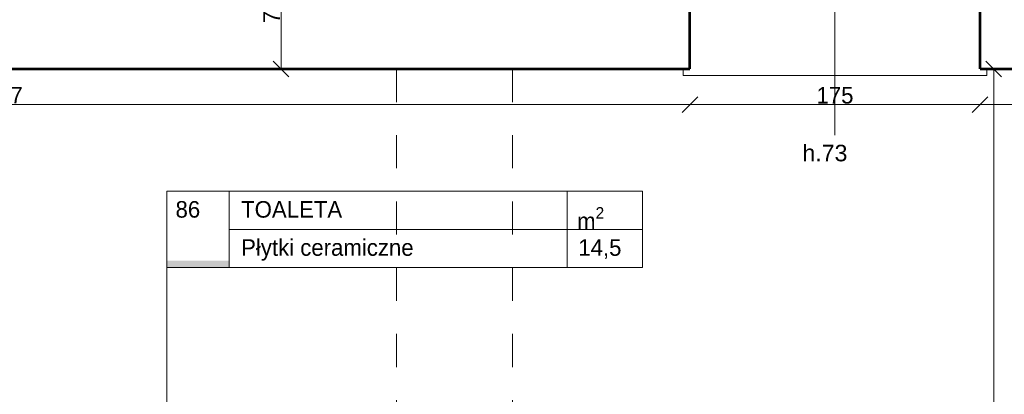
# Model space of a CAD drawing. Header units: inches. Extents: x -21887 to 84279, y -131485 to 67836.
# Tile 142 of 256: x 60708 to 66647, y -16874 to -14612. Entities that reach past the tile are written whole.
import ezdxf

# ---------------------------------------------------------------- set-up
doc = ezdxf.new("R2010")
doc.units = ezdxf.units.IN
doc.header["$MEASUREMENT"] = 0
doc.linetypes.add('Dashed', pattern=[400, 200, -200])
doc.layers.get('0').update_dxf_attribs({"lineweight": 13})
doc.layers.get('Defpoints').update_dxf_attribs({"lineweight": 13})
for name, color, linetype, lineweight in [('AI_MURY', 7, 'Continuous', 53), ('Dimensioning', 7, 'Continuous', 13), ('DRZWI', 7, 'Continuous', 13), ('OPISY TABELKI', 7, 'Continuous', 13), ('PODCIAGI', 7, 'Continuous', 13)]:
    doc.layers.add(name, color=color, linetype=linetype, lineweight=lineweight)
doc.styles.add('GENERATED_STYLE_7', font='txt')
doc.styles.add('GENERATED_STYLE_8', font='txt')
doc.styles.add('GENERATED_STYLE_9', font='txt')
doc.styles.add('Style-Courier New', font='txt')
doc.dimstyles.new('Dimstyle_4', dxfattribs={"dimtxt": 100, "dimasz": 95, "dimexe": 0, "dimexo": 0, "dimgap": 0.09, "dimtad": 1, "dimdec": 0, "dimlfac": 0.1, "dimzin": 0, "dimdsep": 46, "dimlunit": 5, "dimtxsty": 'GENERATED_STYLE_7', "dimblk": 'ARROWHEAD_6', "dimcen": 0.09, "dimclrd": 161, "dimclre": 161, "dimclrt": 7, "dimadec": 0, "dimazin": 0, "dimtfac": 1, "dimtdec": 0, "dimtmove": 0, "dimatfit": 3, "dimfxl": 0, "dimtolj": 1, "dimtzin": 0, "dimarcsym": 0})
doc.dimstyles.new('Dimstyle_5', dxfattribs={"dimtxt": 100, "dimasz": 95, "dimexe": 0.18, "dimexo": 0, "dimgap": 0.09, "dimtad": 1, "dimtih": 1, "dimtoh": 1, "dimdec": 0, "dimlfac": 0.1, "dimzin": 0, "dimdsep": 46, "dimlunit": 5, "dimtxsty": 'GENERATED_STYLE_7', "dimblk": 'ARROWHEAD_6', "dimcen": 0.09, "dimclrd": 161, "dimclre": 161, "dimclrt": 7, "dimadec": 0, "dimazin": 0, "dimtfac": 1, "dimtdec": 0, "dimtmove": 0, "dimatfit": 3, "dimfxl": 0, "dimtolj": 1, "dimtzin": 0, "dimarcsym": 0})

# ---------------------------------------------------------------- blocks, each defined once
blk = doc.blocks.new('ARROWHEAD_6')
at = {"color": 0, "linetype": 'Continuous'}
for p, q in [((0, 0), (-1, 0)), ((-0.5, -0.5), (0.5, 0.5))]:
    blk.add_line(p, q, dxfattribs=at)
blk = doc.blocks.new('*U324')
at = {"layer": 'Defpoints', "color": 0, "linetype": 'Continuous'}
for p in [(66582.8, -14909.3), (67300.5, -14909.3), (67300.5, -36559.3)]:
    blk.add_point(p, dxfattribs=at)
at = {"layer": 'Dimensioning', "color": 161, "linetype": 'Continuous', "lineweight": -2}
for p, q in [((66583, -14909.3), (66582.8, -14909.3)), ((66582.8, -36464.3), (66582.8, -15004.3)), ((66583, -36559.3), (66582.8, -36559.3))]:
    blk.add_line(p, q, dxfattribs=at)
at = {"layer": 'Dimensioning', "color": 161, "linetype": 'Continuous', "lineweight": -2, "xscale": 95, "yscale": 95, "zscale": 95}
for p, rotation in [((66582.8, -14909.3), 90), ((66582.8, -36559.3), 270)]:
    blk.add_blockref('ARROWHEAD_6', p, dxfattribs=dict(at, rotation=rotation))
at = {"layer": 'Dimensioning', "color": 7, "linetype": 'Continuous', "insert": (66526.5, -25734.3), "char_height": 100, "attachment_point": 5, "rotation": 90, "style": 'GENERATED_STYLE_7'}
blk.add_mtext('2165', dxfattribs=at)
blk = doc.blocks.new('*D2265')
at = {"layer": 'Defpoints'}
for p in [(66582.8, -14909.3), (67300.5, -14909.3), (66582.8, -25734.3), (67300.5, -36559.3)]:
    blk.add_point(p, dxfattribs=at)
at = {"layer": 'Dimensioning', "color": 161, "linetype": 'Continuous'}
blk.add_blockref('*U324', (0, 0), dxfattribs=at)
blk = doc.blocks.new('*U1234')
at = {"layer": 'Defpoints', "color": 0, "linetype": 'Continuous'}
for p in [(64750.5, -14644.3), (56480.5, -15124.7), (64750.5, -15124.7)]:
    blk.add_point(p, dxfattribs=at)
at = {"layer": 'Dimensioning', "color": 161, "linetype": 'Continuous', "lineweight": -2}
for p, q in [((56480.5, -15124.7), (56480.5, -15124.5)), ((56575.5, -15124.7), (64655.5, -15124.7)), ((64750.5, -15124.5), (64750.5, -15124.9))]:
    blk.add_line(p, q, dxfattribs=at)
at = {"layer": 'Dimensioning', "color": 161, "linetype": 'Continuous', "lineweight": -2, "xscale": 95, "yscale": 95, "zscale": 95, "rotation": 180}
blk.add_blockref('ARROWHEAD_6', (56480.5, -15124.7), dxfattribs=at)
at = {"layer": 'Dimensioning', "color": 161, "linetype": 'Continuous', "lineweight": -2, "xscale": 95, "yscale": 95, "zscale": 95}
blk.add_blockref('ARROWHEAD_6', (64750.5, -15124.7), dxfattribs=at)
at = {"layer": 'Dimensioning', "color": 7, "linetype": 'Continuous', "insert": (60615.5, -15068.4), "char_height": 100, "attachment_point": 5, "style": 'GENERATED_STYLE_7'}
blk.add_mtext('827', dxfattribs=at)
blk = doc.blocks.new('*D2367')
at = {"layer": 'Defpoints'}
for p in [(64750.5, -14644.3), (56480.5, -15124.7), (60615.5, -15124.7), (64750.5, -15124.7)]:
    blk.add_point(p, dxfattribs=at)
at = {"layer": 'Dimensioning', "color": 161, "linetype": 'Continuous'}
blk.add_blockref('*U1234', (0, 0), dxfattribs=at)
blk = doc.blocks.new('*U1235')
at = {"layer": 'Defpoints', "color": 0, "linetype": 'Continuous'}
for p in [(64750.5, -14644.3), (66500.5, -14698.3), (66500.5, -15124.7)]:
    blk.add_point(p, dxfattribs=at)
at = {"layer": 'Dimensioning', "color": 161, "linetype": 'Continuous', "lineweight": -2}
for p, q in [((64750.5, -15124.5), (64750.5, -15124.9)), ((64845.5, -15124.7), (66405.5, -15124.7)), ((66500.5, -15124.5), (66500.5, -15124.9))]:
    blk.add_line(p, q, dxfattribs=at)
at = {"layer": 'Dimensioning', "color": 161, "linetype": 'Continuous', "lineweight": -2, "xscale": 95, "yscale": 95, "zscale": 95, "rotation": 180}
blk.add_blockref('ARROWHEAD_6', (64750.5, -15124.7), dxfattribs=at)
at = {"layer": 'Dimensioning', "color": 161, "linetype": 'Continuous', "lineweight": -2, "xscale": 95, "yscale": 95, "zscale": 95}
blk.add_blockref('ARROWHEAD_6', (66500.5, -15124.7), dxfattribs=at)
at = {"layer": 'Dimensioning', "color": 7, "linetype": 'Continuous', "insert": (65625.5, -15069), "char_height": 100, "attachment_point": 5, "style": 'GENERATED_STYLE_7'}
blk.add_mtext('175', dxfattribs=at)
blk = doc.blocks.new('*D2368')
at = {"layer": 'Defpoints'}
for p in [(64750.5, -14644.3), (66500.5, -14698.3), (65625.5, -15124.7), (66500.5, -15124.7)]:
    blk.add_point(p, dxfattribs=at)
at = {"layer": 'Dimensioning', "color": 161, "linetype": 'Continuous'}
blk.add_blockref('*U1235', (0, 0), dxfattribs=at)
blk = doc.blocks.new('*U1236')
at = {"layer": 'Defpoints', "color": 0, "linetype": 'Continuous'}
for p in [(66500.5, -14698.3), (67300.5, -14909.3), (67300.5, -15124.7)]:
    blk.add_point(p, dxfattribs=at)
at = {"layer": 'Dimensioning', "color": 161, "linetype": 'Continuous', "lineweight": -2}
for p, q in [((66500.5, -15124.5), (66500.5, -15124.9)), ((66595.5, -15124.7), (67205.5, -15124.7)), ((67300.5, -15124.5), (67300.5, -15124.9))]:
    blk.add_line(p, q, dxfattribs=at)
at = {"layer": 'Dimensioning', "color": 161, "linetype": 'Continuous', "lineweight": -2, "xscale": 95, "yscale": 95, "zscale": 95, "rotation": 180}
blk.add_blockref('ARROWHEAD_6', (66500.5, -15124.7), dxfattribs=at)
at = {"layer": 'Dimensioning', "color": 161, "linetype": 'Continuous', "lineweight": -2, "xscale": 95, "yscale": 95, "zscale": 95}
blk.add_blockref('ARROWHEAD_6', (67300.5, -15124.7), dxfattribs=at)
at = {"layer": 'Dimensioning', "color": 7, "linetype": 'Continuous', "insert": (66900.5, -15068.4), "char_height": 100, "attachment_point": 5, "style": 'GENERATED_STYLE_7'}
blk.add_mtext('80', dxfattribs=at)
blk = doc.blocks.new('*D2369')
at = {"layer": 'Defpoints'}
for p in [(66500.5, -14698.3), (67300.5, -14909.3), (66900.5, -15124.7), (67300.5, -15124.7)]:
    blk.add_point(p, dxfattribs=at)
at = {"layer": 'Dimensioning', "color": 161, "linetype": 'Continuous'}
blk.add_blockref('*U1236', (0, 0), dxfattribs=at)
blk = doc.blocks.new('*U376')
at = {"layer": 'Defpoints', "color": 0, "linetype": 'Continuous'}
for p in [(-3768.9, -23758.2), (61880.5, -23758.2), (62095.5, -27324.3)]:
    blk.add_point(p, dxfattribs=at)
at = {"layer": 'Dimensioning', "color": 161, "linetype": 'Continuous', "lineweight": -2}
for p, q in [((-3768.7, -23758.2), (-3768.9, -23758.2)), ((-3768.9, -27229.3), (-3768.9, -23853.2)), ((-3768.7, -27324.3), (-3768.9, -27324.3))]:
    blk.add_line(p, q, dxfattribs=at)
at = {"layer": 'Dimensioning', "color": 161, "linetype": 'Continuous', "lineweight": -2, "xscale": 95, "yscale": 95, "zscale": 95}
for p, rotation in [((-3768.9, -23758.2), 90), ((-3768.9, -27324.3), 270)]:
    blk.add_blockref('ARROWHEAD_6', p, dxfattribs=dict(at, rotation=rotation))
at = {"layer": 'Dimensioning', "color": 7, "linetype": 'Continuous', "insert": (-3825.2, -25541.2), "char_height": 100, "attachment_point": 5, "rotation": 90, "style": 'GENERATED_STYLE_7'}
blk.add_mtext('357', dxfattribs=at)
blk = doc.blocks.new('*U1772')
at = {"layer": 'Defpoints'}
for p in [(-2777.6, -24404.3), (62871.9, -24404.3), (-2777.6, -25541.2), (63086.9, -27970.5)]:
    blk.add_point(p, dxfattribs=at)
at = {"layer": 'Dimensioning', "color": 161, "linetype": 'Continuous'}
blk.add_blockref('*U376', (991.3, -646.2), dxfattribs=at)
blk = doc.blocks.new('*D2396')
at = {"layer": 'Defpoints'}
for p in [(-2777.6, 0), (-2777.6, -24404.3), (62871.9, -24404.3), (63086.9, -27970.5)]:
    blk.add_point(p, dxfattribs=at)
at = {"layer": 'Dimensioning', "color": 161, "linetype": 'Continuous'}
blk.add_blockref('*U1772', (0, 0), dxfattribs=at)
blk = doc.blocks.new('*U377')
at = {"layer": 'Defpoints', "color": 0, "linetype": 'Continuous'}
for p in [(-3768.9, -21459.3), (61832.4, -21459.3), (61880.5, -23758.2)]:
    blk.add_point(p, dxfattribs=at)
at = {"layer": 'Dimensioning', "color": 161, "linetype": 'Continuous', "lineweight": -2}
for p, q in [((-3768.7, -21459.3), (-3768.9, -21459.3)), ((-3768.9, -23663.2), (-3768.9, -21554.3)), ((-3768.7, -23758.2), (-3768.9, -23758.2))]:
    blk.add_line(p, q, dxfattribs=at)
at = {"layer": 'Dimensioning', "color": 161, "linetype": 'Continuous', "lineweight": -2, "xscale": 95, "yscale": 95, "zscale": 95}
for p, rotation in [((-3768.9, -21459.3), 90), ((-3768.9, -23758.2), 270)]:
    blk.add_blockref('ARROWHEAD_6', p, dxfattribs=dict(at, rotation=rotation))
at = {"layer": 'Dimensioning', "color": 7, "linetype": 'Continuous', "insert": (-3825.2, -22608.7), "char_height": 100, "attachment_point": 5, "rotation": 90, "style": 'GENERATED_STYLE_7'}
blk.add_mtext('230', dxfattribs=at)
blk = doc.blocks.new('*U1773')
at = {"layer": 'Defpoints'}
for p in [(-3488.6, -22004), (62112.7, -22004), (-3488.6, -22608.7), (62160.9, -24302.8)]:
    blk.add_point(p, dxfattribs=at)
at = {"layer": 'Dimensioning', "color": 161, "linetype": 'Continuous'}
blk.add_blockref('*U377', (280.3, -544.7), dxfattribs=at)
blk = doc.blocks.new('*D2397')
at = {"layer": 'Defpoints'}
for p in [(-3488.6, 0), (-3488.6, -22004), (62112.7, -22004), (62160.9, -24302.8)]:
    blk.add_point(p, dxfattribs=at)
at = {"layer": 'Dimensioning', "color": 161, "linetype": 'Continuous'}
blk.add_blockref('*U1773', (0, 0), dxfattribs=at)
blk = doc.blocks.new('*U520')
at = {"layer": 'Defpoints', "color": 0, "linetype": 'Continuous'}
for p in [(62284.6, -14209.3), (62284.6, -14209.3), (62284.6, -14909.3)]:
    blk.add_point(p, dxfattribs=at)
at = {"layer": 'Dimensioning', "color": 161, "linetype": 'Continuous', "lineweight": -2}
blk.add_line((62284.6, -14814.3), (62284.6, -14304.3), dxfattribs=at)
at = {"layer": 'Dimensioning', "color": 161, "linetype": 'Continuous', "lineweight": -2, "xscale": 95, "yscale": 95, "zscale": 95}
for p, rotation in [((62284.6, -14209.3), 90), ((62284.6, -14909.3), 270)]:
    blk.add_blockref('ARROWHEAD_6', p, dxfattribs=dict(at, rotation=rotation))
at = {"layer": 'Dimensioning', "color": 7, "linetype": 'Continuous', "insert": (62228.3, -14559.3), "char_height": 100, "attachment_point": 5, "rotation": 90, "style": 'GENERATED_STYLE_7'}
blk.add_mtext('70', dxfattribs=at)
blk = doc.blocks.new('*D2744')
at = {"layer": 'Defpoints'}
for p in [(62284.6, -14209.3), (62284.6, -14209.3), (62284.6, -14559.3), (62284.6, -14909.3)]:
    blk.add_point(p, dxfattribs=at)
at = {"layer": 'Dimensioning', "color": 161, "linetype": 'Continuous'}
blk.add_blockref('*U520', (0, 0), dxfattribs=at)

msp = doc.modelspace()

# ---------------------------------------------------------------- hatches: boundary and pattern name
at = {"layer": 'OPISY TABELKI', "extrusion": (0, 0, -1)}
msp.add_hatch(color=7, dxfattribs=at).paths.add_polyline_path([(-61972, -16108.4), (-61972, -16066.2), (-61595.5, -16066.2), (-61595.5, -16108.4)], flags=16)

# ---------------------------------------------------------------- linework, layer by layer
at = {"layer": 'AI_MURY', "color": 7, "linetype": 'Continuous'}
for p, q in [((64750.5, -14909.3), (64750.5, -14379.3)), ((66500.5, -14909.3), (66500.5, -14379.3)), ((56500.5, -14909.3), (64750.5, -14909.3)), ((66500.5, -14909.3), (67300.5, -14909.3))]:
    msp.add_line(p, q, dxfattribs=at)
at = {"layer": 'DRZWI', "color": 220, "linetype": 'Continuous'}
msp.add_line((65625.5, -13458.9), (65625.5, -15309.7), dxfattribs=at)
at = {"layer": 'DRZWI', "color": 251, "linetype": 'Continuous'}
for p, q in [((64710.5, -14909.3), (64710.5, -14949.3)), ((66540.5, -14949.3), (64710.5, -14949.3)), ((66540.5, -14909.3), (66540.5, -14949.3))]:
    msp.add_line(p, q, dxfattribs=at)
at = {"layer": 'OPISY TABELKI', "color": 7, "linetype": 'Continuous'}
for p, q in [((61595.5, -15647.6), (64465.3, -15647.6)), ((61595.5, -15647.6), (61595.5, -16108.4)), ((61972, -15647.6), (61972, -16108.4)), ((64011.2, -15647.6), (64011.2, -16108.4)), ((64465.3, -15647.6), (64465.3, -16108.4)), ((61972, -15878), (64465.3, -15878)), ((61595.5, -16088.6), (61595.5, -17941.8)), ((61595.5, -16108.4), (64465.3, -16108.4))]:
    msp.add_line(p, q, dxfattribs=at)
at = {"layer": 'PODCIAGI', "color": 7, "linetype": 'Dashed'}
for p, q in [((62980.5, -17509.3), (62980.5, -14909.3)), ((63680.5, -17509.3), (63680.5, -14909.3))]:
    msp.add_line(p, q, dxfattribs=at)

# ---------------------------------------------------------------- texts
at = {"layer": 'DRZWI', "color": 220, "insert": (65428.8, -15367), "char_height": 100, "width": 460.863, "attachment_point": 1, "style": 'GENERATED_STYLE_7'}
msp.add_mtext('\\fArial|b0|i0|c238|p39;h.73', dxfattribs=at)
at = {"layer": 'OPISY TABELKI', "color": 7, "char_height": 100, "attachment_point": 1}
for s, insert, width, style in [('86', (61648.2, -15707.1), 323.775, 'GENERATED_STYLE_8'), ('TOALETA       ', (62043.8, -15707.1), 2409.415, 'GENERATED_STYLE_9'), ('\\A1;m\\H70.000000;\\S2^  ;', (64070.1, -15743.7), 323.775, 'GENERATED_STYLE_9'), ('Płytki ceramiczne        ', (62043.8, -15937.5), 2409.415, 'GENERATED_STYLE_9'), (' 14,5           ', (64040.3, -15937.5), 424.969, 'GENERATED_STYLE_9')]:
    msp.add_mtext(s, dxfattribs=dict(at, insert=insert, width=width, style=style))

# ---------------------------------------------------------------- dimensions: what is measured, and where the dimension line sits
at = {"layer": 'Dimensioning', "color": 161, "linetype": 'Continuous'}
for base, p1, p2, picture, middle in [((-3488.6, -22004), (62160.9, -24302.8), (62112.7, -22004), '*D2397', (-3488.6, 0)), ((-2777.6, -24404.3), (63086.9, -27970.5), (62871.9, -24404.3), '*D2396', (-2777.6, 0)), ((62284.6, -14209.3), (62284.6, -14909.3), (62284.6, -14209.3), '*D2744', (62284.6, -14559.3)), ((66582.8, -14909.3), (67300.5, -36559.3), (67300.5, -14909.3), '*D2265', (66582.8, -25734.3))]:
    dim = msp.add_linear_dim(base=base, p1=p1, p2=p2, angle=90, dimstyle='Dimstyle_4', override={"dimtxsty": 'Style-Courier New', "dimclrd": 0, "dimclre": 161, "dimlwe": 0}, dxfattribs=at)
    dim.commit()
    dim.dimension.update_dxf_attribs({"geometry": picture, "text_midpoint": middle, "dimtype": 128})
for base, p1, p2, picture, middle in [((64750.5, -15124.7), (56480.5, -15124.7), (64750.5, -14644.3), '*D2367', (60615.5, -15124.7)), ((66500.5, -15124.7), (64750.5, -14644.3), (66500.5, -14698.3), '*D2368', (65625.5, -15124.7)), ((67300.5, -15124.7), (66500.5, -14698.3), (67300.5, -14909.3), '*D2369', (66900.5, -15124.7))]:
    dim = msp.add_linear_dim(base=base, p1=p1, p2=p2, dimstyle='Dimstyle_5', override={"dimtxsty": 'Style-Courier New', "dimclrd": 0, "dimclre": 161, "dimlwe": 0}, dxfattribs=at)
    dim.commit()
    dim.dimension.update_dxf_attribs({"geometry": picture, "text_midpoint": middle, "dimtype": 128})

doc.saveas('drawing.dxf')
